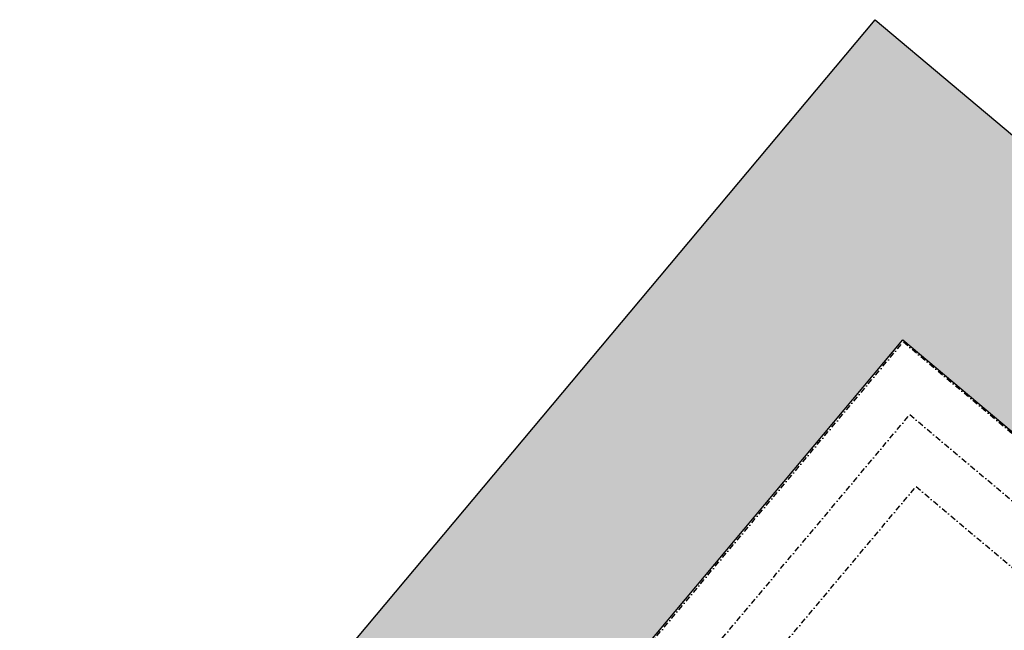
# Model space of a CAD drawing. Header units: millimetres. Extents: x 834092093 to 834533152, y 817697553 to 818073953.
# Tile 14 of 19: x 834147851 to 834234689, y 818020156 to 818073953. Entities that reach past the tile are written whole.
import ezdxf

# ---------------------------------------------------------------- set-up
doc = ezdxf.new("R2010")
doc.units = ezdxf.units.MM
doc.header["$LTSCALE"] = 1000
doc.header["$MEASUREMENT"] = 0
doc.linetypes.add('DASHDOT', pattern=[1, 0.5, -0.25, 0, -0.25])
for name, color, linetype in [('VPA023_Grid-H', 7, 'DASHDOT'), ('VPA060_Hatch', 253, 'Continuous'), ('VPA802_Contour', 7, 'Continuous')]:
    doc.layers.add(name, color=color, linetype=linetype)

msp = doc.modelspace()

# ---------------------------------------------------------------- hatches: boundary and pattern name
at = {"layer": 'VPA060_Hatch', "ltscale": 500}
h = msp.add_hatch(dxfattribs=at)
h.set_pattern_fill('EARTH', color=256, scale=2000, angle=45, style=0)
h.set_pattern_definition([(95, (834290812.4, 817871655.84), (-541.6752, 454.5195), [500, -500]), (95, (834290625.6, 817871639.5), (-541.6752, 454.5195), [500, -500]), (95, (834290438.8, 817871623.16), (-541.6752, 454.5195), [500, -500]), (185, (834290371.1, 817871679.97), (-454.5195, -541.6752), [500, -500]), (185, (834290354.76, 817871866.76), (-454.5195, -541.6752), [500, -500]), (185, (834290338.4, 817872053.54), (-454.5195, -541.6752), [500, -500])])
h.paths.add_polyline_path([(834301815, 817885919), (834301815, 817885919), (834288879, 817870503), (834288879, 817870503), (834243604, 817816624), (834120302, 817920087), (834225735, 818045738), (834349037, 817942275)], flags=16)
h.paths.add_polyline_path([(834092093, 817917584), (834223302, 818073953), (834377285, 817944746), (834246076, 817788377)])

# ---------------------------------------------------------------- linework, layer by layer
at = {"layer": 'VPA023_Grid-H'}
for points in [[(834120481, 817920068), (834225786, 818045565), (834348897, 817942262), (834243592, 817816765)], [(834126891, 817920628), (834226346, 818039155), (834342486, 817941702), (834243031, 817823175)], [(834133231, 817921183), (834226901, 818032815), (834336147, 817941147), (834242476, 817829515)]]:
    msp.add_lwpolyline(points, close=True, dxfattribs=at)
at = {"layer": 'VPA802_Contour', "color": 3}
msp.add_lwpolyline([(834092093, 817917584), (834223302, 818073953), (834377285, 817944746), (834246076, 817788377)], close=True, dxfattribs=at)
msp.add_lwpolyline([(834301815, 817885919), (834301815, 817885919), (834288879, 817870503), (834288879, 817870503), (834243604, 817816624), (834120302, 817920087), (834225735, 818045738), (834349037, 817942275), (834301815, 817885919)], dxfattribs=at)

doc.saveas('drawing.dxf')
